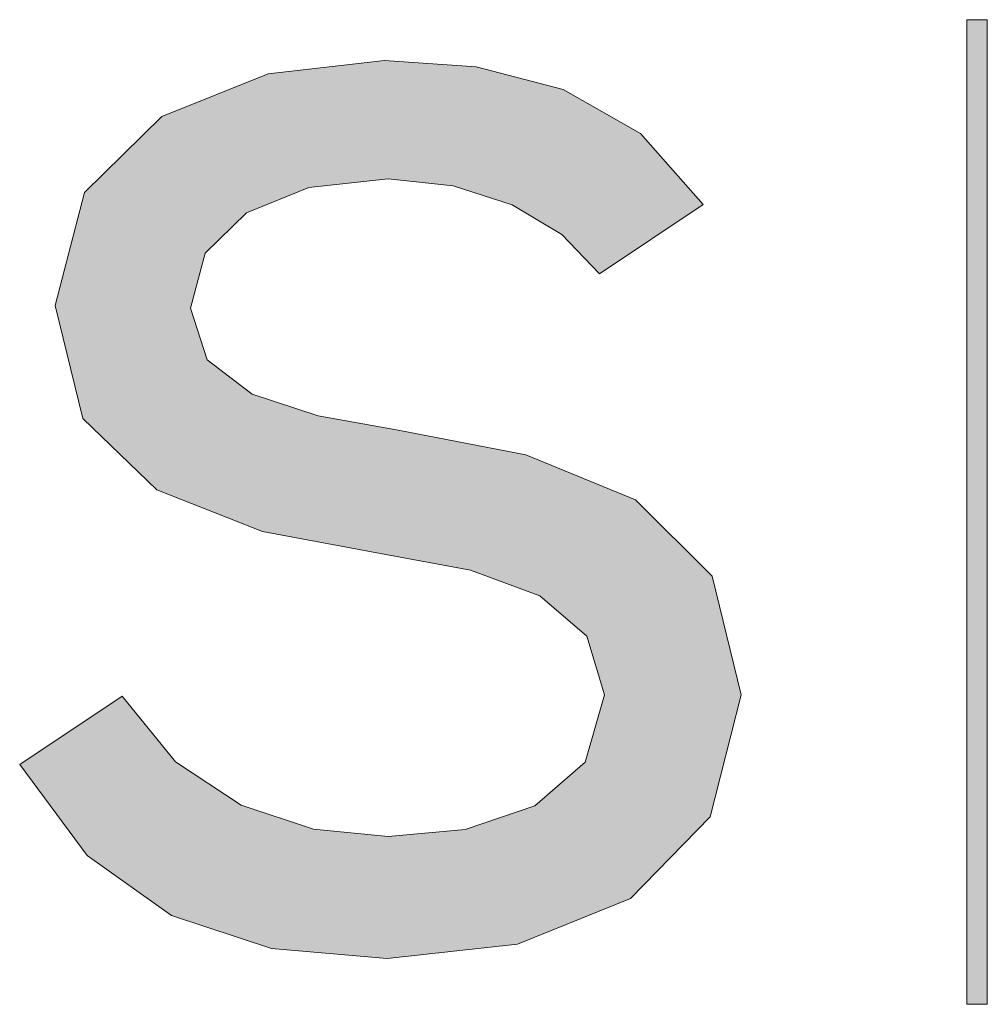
# Model space of a CAD drawing. Extents: x 0 to 1239, y 0 to 840.
# Tile 5 of 24: x 1116.89 to 1122.01, y 215.08 to 220.28. Entities that reach past the tile are written whole.
import ezdxf

# ---------------------------------------------------------------- set-up
doc = ezdxf.new("R2010")
doc.units = 0
doc.header["$LTSCALE"] = 100
doc.layers.add('HCL010__', color=7, linetype='Continuous', lineweight=0)

# ---------------------------------------------------------------- blocks, each defined once
blk = doc.blocks.new('logo_arcadis')
at = {"layer": 'HCL010__'}
blk.add_hatch(color=256, dxfattribs=at).paths.add_polyline_path([(4.539869, 0.005804), (4.450849, 0.013617), (4.373489, 0.039009), (4.308429, 0.085286), (4.256509, 0.155491), (4.335609, 0.208225), (4.376789, 0.157552), (4.427249, 0.124078), (4.483179, 0.105631), (4.540859, 0.099935), (4.600259, 0.10536), (4.653809, 0.123535), (4.692599, 0.157227), (4.707529, 0.209202), (4.694119, 0.254611), (4.657819, 0.285591), (4.604219, 0.305448), (4.538959, 0.317436), (4.443849, 0.335178), (4.362309, 0.367296), (4.305239, 0.422471), (4.283799, 0.509545), (4.306429, 0.596735), (4.366049, 0.655385), (4.448079, 0.688425), (4.538029, 0.698785), (4.608719, 0.693905), (4.675719, 0.676435), (4.735299, 0.642415), (4.783749, 0.587675), (4.703719, 0.534015), (4.674809, 0.564455), (4.636389, 0.587345), (4.590929, 0.601945), (4.540859, 0.607475), (4.479649, 0.600805), (4.431369, 0.581275), (4.399679, 0.549915), (4.388289, 0.507655), (4.401099, 0.467666), (4.435819, 0.441189), (4.486819, 0.424425), (4.548389, 0.41352), (4.646919, 0.394422), (4.731499, 0.3597), (4.790639, 0.300835), (4.812929, 0.209202), (4.789169, 0.115071), (4.727599, 0.052084), (4.640399, 0.016818)])
at = {"layer": 'HCL010__', "color": 0}
for p, q in [((4.448079, 0.688425), (4.538029, 0.698785)), ((4.538029, 0.698785), (4.608719, 0.693905)), ((4.608719, 0.693905), (4.675719, 0.676435)), ((4.366049, 0.655385), (4.448079, 0.688425)), ((4.675719, 0.676435), (4.735299, 0.642415)), ((4.306429, 0.596735), (4.366049, 0.655385)), ((4.735299, 0.642415), (4.783749, 0.587675)), ((4.479649, 0.600805), (4.431369, 0.581275)), ((4.540859, 0.607475), (4.479649, 0.600805)), ((4.590929, 0.601945), (4.540859, 0.607475)), ((4.636389, 0.587345), (4.590929, 0.601945)), ((4.283799, 0.509545), (4.306429, 0.596735)), ((4.674809, 0.564455), (4.636389, 0.587345)), ((4.783749, 0.587675), (4.703719, 0.534015)), ((4.431369, 0.581275), (4.399679, 0.549915)), ((4.703719, 0.534015), (4.674809, 0.564455)), ((4.399679, 0.549915), (4.388289, 0.507655)), ((4.703719, 0.534015), (4.703719, 0.534015)), ((4.305239, 0.422471), (4.283799, 0.509545)), ((4.388289, 0.507655), (4.401099, 0.467666)), ((4.401099, 0.467666), (4.435819, 0.441189)), ((4.435819, 0.441189), (4.486819, 0.424425)), ((4.362309, 0.367296), (4.305239, 0.422471)), ((4.486819, 0.424425), (4.548389, 0.41352)), ((4.548389, 0.41352), (4.646919, 0.394422)), ((4.646919, 0.394422), (4.731499, 0.3597)), ((4.443849, 0.335178), (4.362309, 0.367296)), ((4.731499, 0.3597), (4.790639, 0.300835)), ((4.538959, 0.317436), (4.443849, 0.335178)), ((4.604219, 0.305448), (4.538959, 0.317436)), ((4.657819, 0.285591), (4.604219, 0.305448)), ((4.790639, 0.300835), (4.812929, 0.209202)), ((4.694119, 0.254611), (4.657819, 0.285591)), ((4.707529, 0.209202), (4.694119, 0.254611)), ((4.256509, 0.155491), (4.335609, 0.208225)), ((4.335609, 0.208225), (4.376789, 0.157552)), ((4.692599, 0.157227), (4.707529, 0.209202)), ((4.812929, 0.209202), (4.789169, 0.115071)), ((4.308429, 0.085286), (4.256509, 0.155491)), ((4.376789, 0.157552), (4.427249, 0.124078)), ((4.653809, 0.123535), (4.692599, 0.157227)), ((4.427249, 0.124078), (4.483179, 0.105631)), ((4.600259, 0.10536), (4.653809, 0.123535)), ((4.789169, 0.115071), (4.727599, 0.052084)), ((4.483179, 0.105631), (4.540859, 0.099935)), ((4.540859, 0.099935), (4.600259, 0.10536)), ((4.373489, 0.039009), (4.308429, 0.085286)), ((4.727599, 0.052084), (4.640399, 0.016818)), ((4.450849, 0.013617), (4.373489, 0.039009)), ((4.640399, 0.016818), (4.539869, 0.005804)), ((4.539869, 0.005804), (4.450849, 0.013617))]:
    blk.add_line(p, q, dxfattribs=at)
at = {"layer": 'HCL010__', "color": 32, "true_color": 0xe4610f, "extrusion": (0, 0, -1)}
blk.add_solid([(-4.987039, 0.730195), (-4.987039, -0.029568), (-5.002929, 0.730195), (-5.002929, -0.029568)], dxfattribs=at)
at = {"layer": 'HCL010__', "color": 32, "true_color": 0xe4610f}
blk.add_3dface([(4.987039, 0.730195), (4.987039, -0.029568), (5.002929, -0.029568), (5.002929, 0.730195)], dxfattribs=at)

msp = doc.modelspace()

# ---------------------------------------------------------------- block references
at = {"layer": 'HCL010__', "xscale": 6.850962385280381, "yscale": 6.850962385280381, "zscale": 6.850962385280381}
msp.add_blockref('logo_arcadis', (1087.7329, 215.278), dxfattribs=at)

doc.saveas('drawing.dxf')
